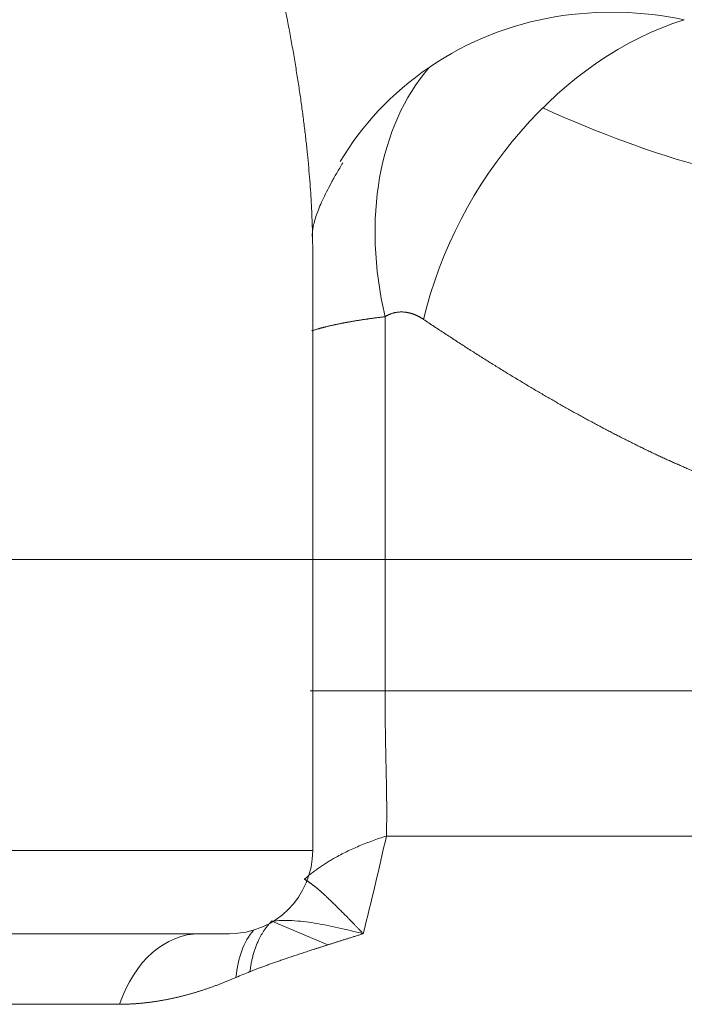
# Model space of a CAD drawing. Header units: millimetres. Extents: x 176 to 9387, y -11044 to -3322.
# Tile 165 of 256: x 8368 to 8384, y -10392 to -10368. Entities that reach past the tile are written whole.
import ezdxf

# ---------------------------------------------------------------- set-up
doc = ezdxf.new("R2010")
doc.units = ezdxf.units.MM
doc.header["$LTSCALE"] = 0.3175
doc.layers.add('1轮廓实线层', color=7, linetype='Continuous', lineweight=18)

msp = doc.modelspace()

# ---------------------------------------------------------------- linework, layer by layer
at = {"layer": '1轮廓实线层'}
for p, q in [((8375.49374, -10380.87988), (8375.49374, -10373.45831)), ((8377.2314, -10375.04788), (8377.2314, -10380.87988)), ((8375.49374, -10380.87988), (8364.89311, -10380.87988)), ((8377.2314, -10380.87988), (8375.4937, -10380.87988)), ((8375.49374, -10387.87988), (8375.49374, -10380.87988)), ((8394.85631, -10380.87988), (8377.2314, -10380.87988)), ((8377.2314, -10380.87988), (8377.2314, -10384.04096)), ((8375.49374, -10387.87988), (8364.69718, -10387.87988)), ((8375.8543, -10390.14892), (8374.50881, -10389.58108)), ((8373.49374, -10389.87988), (8365.57627, -10389.87988))]:
    msp.add_line(p, q, dxfattribs=at)
msp.add_arc((8373.49374, -10387.87988), 2, 270, 0, dxfattribs=at)
for centre, major_axis, ratio, start_param, end_param in [((8384.42352, -10375.1119), (-4.15397, -6.837), 0.73260055, 3.83396687, 5.13116668), ((8383.40024, -10375.04788), (-3.96112, 6.9505), 0.72485943, 0.25648301, 1.17904737), ((8372.77777, -10392.87988), (0, -3), 0.71401582, 3.14159265, 4.26249085), ((8375.67127, -10392.23654), (1.16436, -2.76483), 0.60391752, 3.43562941, 3.98803319)]:
    msp.add_ellipse(centre, major_axis=major_axis, ratio=ratio, start_param=start_param, end_param=end_param, dxfattribs=at)
for points, knots in [([(8375.49147, -10373.18041), (8375.49022, -10373.09957), (8375.48646, -10372.92581), (8375.47721, -10372.65567), (8375.46363, -10372.3678), (8375.44594, -10372.07168), (8375.42403, -10371.76728), (8375.39781, -10371.45463), (8375.36718, -10371.13371), (8375.33203, -10370.80453), (8375.29227, -10370.46708), (8375.24781, -10370.12137), (8375.19856, -10369.7674), (8375.14443, -10369.40516), (8375.08534, -10369.03466), (8375.0212, -10368.65589), (8374.95195, -10368.26886), (8374.8775, -10367.87357), (8374.7978, -10367.47001), (8374.71278, -10367.05819), (8374.62237, -10366.6381), (8374.52655, -10366.20975), (8374.42522, -10365.77315), (8374.33976, -10365.41698), (8374.27284, -10365.14506), (8374.22667, -10364.96087), (8374.18024, -10364.77872), (8374.13356, -10364.59861), (8374.08667, -10364.42053), (8374.03959, -10364.24448), (8373.99235, -10364.07048), (8373.94498, -10363.89851), (8373.89752, -10363.72857), (8373.84998, -10363.56067), (8373.80239, -10363.39481), (8373.75477, -10363.23099), (8373.70716, -10363.0692), (8373.65958, -10362.90945), (8373.61204, -10362.75173), (8373.56459, -10362.59605), (8373.51723, -10362.44241), (8373.46999, -10362.2908), (8373.42289, -10362.14123), (8373.37596, -10361.99369), (8373.32922, -10361.8482), (8373.28268, -10361.70473), (8373.23637, -10361.56331), (8373.1903, -10361.42392), (8373.1445, -10361.28657), (8373.09898, -10361.15125), (8373.05377, -10361.01797), (8373.00887, -10360.88672), (8372.96432, -10360.75752), (8372.92012, -10360.63035), (8372.87629, -10360.50521), (8372.83285, -10360.38211), (8372.78981, -10360.26105), (8372.74719, -10360.14202), (8372.705, -10360.02503), (8372.66326, -10359.91008), (8372.62198, -10359.79716), (8372.58118, -10359.68628), (8372.54086, -10359.57744), (8372.50104, -10359.47063), (8372.46174, -10359.36586), (8372.42297, -10359.26312), (8372.38473, -10359.16242), (8372.34704, -10359.06376), (8372.30991, -10358.96714), (8372.27335, -10358.87255), (8372.23738, -10358.77999), (8372.20199, -10358.68947), (8372.1672, -10358.60099), (8372.13303, -10358.51455), (8372.09947, -10358.43014), (8372.06654, -10358.34777), (8372.03425, -10358.26743), (8372.00261, -10358.18913), (8371.97161, -10358.11287), (8371.94128, -10358.03864), (8371.91161, -10357.96645), (8371.88262, -10357.8963), (8371.85431, -10357.82818), (8371.82669, -10357.7621), (8371.79977, -10357.69805), (8371.77354, -10357.63604), (8371.74803, -10357.57607), (8371.72322, -10357.51813), (8371.69913, -10357.46223), (8371.67577, -10357.40837), (8371.65314, -10357.35654), (8371.63123, -10357.30675), (8371.61007, -10357.25899), (8371.58965, -10357.21327), (8371.56997, -10357.16959), (8371.55104, -10357.12794), (8371.53287, -10357.08833), (8371.51546, -10357.05075), (8371.50403, -10357.02642), (8371.49847, -10357.01458)], [0, 0, 0, 0, 0.01587817, 0.03403855, 0.0526385, 0.07167934, 0.0911623, 0.11108855, 0.13145916, 0.15227515, 0.17353745, 0.19524697, 0.21740452, 0.2400109, 0.26306685, 0.28657306, 0.3105302, 0.33493888, 0.35979968, 0.38511317, 0.41087987, 0.43710029, 0.46377488, 0.49090412, 0.50225086, 0.51347438, 0.52457466, 0.53555171, 0.54640552, 0.55713611, 0.56774347, 0.57822759, 0.58858849, 0.59882615, 0.60894059, 0.61893179, 0.62879977, 0.63854452, 0.64816604, 0.65766433, 0.6670394, 0.67629124, 0.68541986, 0.69442525, 0.70330742, 0.71206636, 0.72070208, 0.72921457, 0.73760385, 0.7458699, 0.75401274, 0.76203235, 0.76992875, 0.77770193, 0.78535189, 0.79287863, 0.80028216, 0.80756248, 0.81471959, 0.82175348, 0.82866416, 0.83545164, 0.8421159, 0.84865697, 0.85507482, 0.86136948, 0.86754093, 0.87358919, 0.87951425, 0.88531611, 0.89099478, 0.89655026, 0.90198255, 0.90729166, 0.91247759, 0.91754034, 0.92247991, 0.92729631, 0.93198954, 0.93655961, 0.94100652, 0.94533028, 0.94953089, 0.95360836, 0.95756269, 0.96139389, 0.96510197, 0.96868694, 0.97214881, 0.97548758, 0.97870328, 0.98179591, 0.98476549, 0.98761203, 0.99033556, 0.99293609, 0.99541365, 0.99776828, 1, 1, 1, 1]), ([(8391.3267, -10370.86473), (8390.59988, -10371.39695), (8389.75496, -10371.71006), (8387.65768, -10371.96566), (8386.3436, -10371.8245), (8383.70534, -10371.13427), (8382.40384, -10370.652), (8381.02189, -10370.02638)], [0, 0, 0, 0, 0.313551, 0.313551, 0.68504774, 0.68504774, 1, 1, 1, 1]), ([(8375.49374, -10373.46183), (8375.49369, -10373.37766), (8375.49299, -10373.28388), (8375.49161, -10373.1898), (8375.49147, -10373.18041)], [0, 0, 0, 0, 0.9002391, 1, 1, 1, 1]), ([(8378.15837, -10375.1119), (8378.15347, -10375.10864), (8378.1437, -10375.10214), (8378.129, -10375.09271), (8378.11429, -10375.08352), (8378.09958, -10375.07461), (8378.08487, -10375.06597), (8378.07015, -10375.05761), (8378.05543, -10375.04951), (8378.04071, -10375.04168), (8378.02598, -10375.03413), (8378.01125, -10375.02684), (8377.99651, -10375.01983), (8377.98177, -10375.01308), (8377.96703, -10375.00661), (8377.95228, -10375.00041), (8377.93753, -10374.99448), (8377.92277, -10374.98882), (8377.90802, -10374.98343), (8377.89325, -10374.97831), (8377.87849, -10374.97346), (8377.86372, -10374.96889), (8377.84894, -10374.96458), (8377.83417, -10374.96054), (8377.81939, -10374.95678), (8377.8046, -10374.95328), (8377.78981, -10374.95006), (8377.77502, -10374.94711), (8377.76023, -10374.94443), (8377.74543, -10374.94202), (8377.73062, -10374.93988), (8377.71582, -10374.93801), (8377.69712, -10374.93599), (8377.67459, -10374.93413), (8377.64829, -10374.93284), (8377.62218, -10374.93245), (8377.59627, -10374.93295), (8377.57055, -10374.93434), (8377.54503, -10374.93663), (8377.51971, -10374.93981), (8377.49459, -10374.94388), (8377.46966, -10374.94885), (8377.44493, -10374.95472), (8377.4204, -10374.96148), (8377.39607, -10374.96913), (8377.37194, -10374.97767), (8377.34801, -10374.98711), (8377.32427, -10374.99745), (8377.30074, -10375.00868), (8377.27742, -10375.02081), (8377.25428, -10375.03378), (8377.23903, -10375.04318), (8377.2314, -10375.04788)], [0, 0, 0, 0, 0.01690116, 0.03373312, 0.05049752, 0.067196, 0.08383023, 0.10040189, 0.1169127, 0.13336438, 0.14975866, 0.16609732, 0.18238212, 0.19861488, 0.2147974, 0.23093152, 0.24701908, 0.26306195, 0.27906201, 0.29502115, 0.31094129, 0.32682435, 0.34267226, 0.35848697, 0.37427046, 0.39002469, 0.40575165, 0.42145333, 0.43713174, 0.45278889, 0.46842681, 0.48404753, 0.49965308, 0.52752808, 0.55515541, 0.58254741, 0.60971675, 0.63667641, 0.66343967, 0.6900201, 0.71643157, 0.74268821, 0.76880439, 0.79479472, 0.82067403, 0.84645734, 0.87215983, 0.89779682, 0.92338377, 0.94893621, 0.97446974, 1, 1, 1, 1]), ([(8377.2314, -10375.04788), (8377.22136, -10375.04903), (8377.2012, -10375.05134), (8377.17108, -10375.05486), (8377.14088, -10375.05845), (8377.11065, -10375.06211), (8377.08037, -10375.06583), (8377.05005, -10375.06961), (8377.0197, -10375.07346), (8376.98933, -10375.07738), (8376.95893, -10375.08136), (8376.92851, -10375.08541), (8376.89809, -10375.08952), (8376.86766, -10375.0937), (8376.83722, -10375.09794), (8376.80679, -10375.10225), (8376.77637, -10375.10662), (8376.74597, -10375.11106), (8376.71559, -10375.11556), (8376.68523, -10375.12013), (8376.65491, -10375.12477), (8376.62462, -10375.12947), (8376.59438, -10375.13424), (8376.56419, -10375.13907), (8376.53405, -10375.14396), (8376.50398, -10375.14893), (8376.47397, -10375.15395), (8376.44404, -10375.15905), (8376.41419, -10375.1642), (8376.38443, -10375.16943), (8376.35476, -10375.17472), (8376.32518, -10375.18007), (8376.29572, -10375.18549), (8376.26637, -10375.19098), (8376.23713, -10375.19653), (8376.20802, -10375.20214), (8376.17905, -10375.20782), (8376.15021, -10375.21357), (8376.12152, -10375.21938), (8376.09298, -10375.22526), (8376.06461, -10375.2312), (8376.0364, -10375.23721), (8376.00836, -10375.24329), (8375.98051, -10375.24942), (8375.95284, -10375.25563), (8375.92537, -10375.2619), (8375.8981, -10375.26823), (8375.87104, -10375.27463), (8375.8442, -10375.2811), (8375.81759, -10375.28763), (8375.79121, -10375.29423), (8375.76507, -10375.30089), (8375.73918, -10375.30762), (8375.71354, -10375.31441), (8375.68817, -10375.32127), (8375.66307, -10375.32819), (8375.63825, -10375.33518), (8375.61372, -10375.34224), (8375.58948, -10375.34936), (8375.56555, -10375.35654), (8375.54192, -10375.36379), (8375.51862, -10375.37111), (8375.49565, -10375.37849), (8375.47935, -10375.38385), (8375.47066, -10375.38675), (8375.46943, -10375.38716)], [0, 0, 0, 0, 0.01298996, 0.02608104, 0.03927325, 0.05256659, 0.06596107, 0.07945671, 0.09305351, 0.10675147, 0.12055061, 0.13445093, 0.14845243, 0.16255513, 0.17675903, 0.19106414, 0.20547047, 0.21997802, 0.23458679, 0.24929679, 0.26410804, 0.27902053, 0.29403426, 0.30914926, 0.32436552, 0.33968304, 0.35510183, 0.3706219, 0.38624326, 0.4019659, 0.41778983, 0.43371506, 0.44974158, 0.46586942, 0.48209856, 0.49842902, 0.5148608, 0.5313939, 0.54802833, 0.56476409, 0.58160118, 0.59853961, 0.61557939, 0.63272051, 0.64996298, 0.66730681, 0.684752, 0.70229854, 0.71994645, 0.73769573, 0.75554638, 0.77349841, 0.79155181, 0.8097066, 0.82796276, 0.84632032, 0.86477927, 0.88333961, 0.90200134, 0.92076448, 0.93962902, 0.95859496, 0.97766231, 0.99683107, 1, 1, 1, 1]), ([(8389.19131, -10379.87988), (8389.1785, -10379.87986), (8389.15287, -10379.87981), (8389.11426, -10379.87946), (8389.07552, -10379.8789), (8389.03663, -10379.87811), (8388.9976, -10379.87709), (8388.95842, -10379.87585), (8388.91911, -10379.87438), (8388.87964, -10379.87269), (8388.84003, -10379.87077), (8388.80028, -10379.86862), (8388.76038, -10379.86625), (8388.72034, -10379.86366), (8388.68016, -10379.86083), (8388.63982, -10379.85778), (8388.59935, -10379.85451), (8388.55873, -10379.85101), (8388.51796, -10379.84728), (8388.47705, -10379.84333), (8388.43599, -10379.83915), (8388.39479, -10379.83475), (8388.35344, -10379.83012), (8388.31195, -10379.82526), (8388.27031, -10379.82018), (8388.22852, -10379.81488), (8388.18659, -10379.80934), (8388.14451, -10379.80358), (8388.10229, -10379.7976), (8388.05992, -10379.79139), (8388.0174, -10379.78495), (8387.97474, -10379.77829), (8387.93193, -10379.7714), (8387.88897, -10379.76429), (8387.84587, -10379.75695), (8387.80262, -10379.74938), (8387.75922, -10379.74159), (8387.71567, -10379.73358), (8387.67198, -10379.72533), (8387.62814, -10379.71686), (8387.58415, -10379.70817), (8387.54002, -10379.69925), (8387.49574, -10379.6901), (8387.45131, -10379.68073), (8387.40673, -10379.67113), (8387.36201, -10379.66131), (8387.31713, -10379.65126), (8387.27211, -10379.64098), (8387.22694, -10379.63048), (8387.18162, -10379.61976), (8387.13616, -10379.6088), (8387.09054, -10379.59762), (8387.04478, -10379.58622), (8386.99887, -10379.57459), (8386.9528, -10379.56273), (8386.90659, -10379.55065), (8386.86024, -10379.53834), (8386.81373, -10379.52581), (8386.76707, -10379.51305), (8386.72026, -10379.50006), (8386.67331, -10379.48685), (8386.6262, -10379.47342), (8386.57895, -10379.45975), (8386.53154, -10379.44586), (8386.48399, -10379.43175), (8386.43629, -10379.41741), (8386.38843, -10379.40284), (8386.34043, -10379.38805), (8386.29228, -10379.37303), (8386.24397, -10379.35779), (8386.19552, -10379.34232), (8386.14691, -10379.32662), (8386.09816, -10379.3107), (8386.04925, -10379.29456), (8386.0002, -10379.27818), (8385.95099, -10379.26158), (8385.90163, -10379.24476), (8385.85212, -10379.22771), (8385.80247, -10379.21043), (8385.75266, -10379.19293), (8385.70269, -10379.1752), (8385.65258, -10379.15725), (8385.60232, -10379.13907), (8385.5519, -10379.12067), (8385.50134, -10379.10203), (8385.45062, -10379.08318), (8385.39975, -10379.06409), (8385.34873, -10379.04479), (8385.29756, -10379.02525), (8385.24623, -10379.00549), (8385.19476, -10378.9855), (8385.14313, -10378.96529), (8385.09135, -10378.94485), (8385.03941, -10378.92419), (8384.98733, -10378.9033), (8384.93509, -10378.88219), (8384.8827, -10378.86084), (8384.83016, -10378.83928), (8384.77747, -10378.81748), (8384.72462, -10378.79547), (8384.67162, -10378.77322), (8384.61847, -10378.75075), (8384.56516, -10378.72806), (8384.51171, -10378.70513), (8384.45809, -10378.68199), (8384.40433, -10378.65861), (8384.35041, -10378.63501), (8384.29634, -10378.61119), (8384.22648, -10378.5802), (8384.14066, -10378.54178), (8384.03868, -10378.49557), (8383.93619, -10378.4486), (8383.83319, -10378.40084), (8383.72968, -10378.35232), (8383.62566, -10378.30301), (8383.52112, -10378.25294), (8383.41607, -10378.20209), (8383.31051, -10378.15046), (8383.20444, -10378.09806), (8383.09786, -10378.04488), (8382.99077, -10377.99093), (8382.88316, -10377.93621), (8382.77504, -10377.88071), (8382.66641, -10377.82443), (8382.55726, -10377.76739), (8382.44761, -10377.70956), (8382.33744, -10377.65096), (8382.22676, -10377.59159), (8382.11556, -10377.53144), (8382.00385, -10377.47052), (8381.89163, -10377.40882), (8381.7789, -10377.34635), (8381.66565, -10377.2831), (8381.55189, -10377.21908), (8381.43762, -10377.15429), (8381.32283, -10377.08871), (8381.20753, -10377.02237), (8381.09172, -10376.95525), (8380.9754, -10376.88735), (8380.85856, -10376.81868), (8380.74121, -10376.74924), (8380.62334, -10376.67902), (8380.50496, -10376.60803), (8380.38607, -10376.53626), (8380.26667, -10376.46372), (8380.14675, -10376.3904), (8380.02632, -10376.3163), (8379.90538, -10376.24144), (8379.78392, -10376.1658), (8379.66195, -10376.08938), (8379.53947, -10376.01219), (8379.41647, -10375.93422), (8379.29296, -10375.85548), (8379.16894, -10375.77596), (8379.04441, -10375.69567), (8378.91936, -10375.61461), (8378.79381, -10375.53277), (8378.66774, -10375.45015), (8378.54115, -10375.36677), (8378.41406, -10375.28259), (8378.28646, -10375.19769), (8378.20109, -10375.14051), (8378.15837, -10375.1119)], [0, 0, 0, 0, 0.00451016, 0.00902249, 0.01353702, 0.01805378, 0.02257277, 0.02709404, 0.03161759, 0.03614345, 0.04067164, 0.04520219, 0.04973511, 0.05427043, 0.05880816, 0.06334834, 0.06789098, 0.0724361, 0.07698373, 0.08153388, 0.08608658, 0.09064186, 0.09519972, 0.09976019, 0.10432331, 0.10888907, 0.11345751, 0.11802865, 0.12260251, 0.12717911, 0.13175847, 0.13634062, 0.14092556, 0.14551334, 0.15010396, 0.15469744, 0.15929381, 0.16389309, 0.1684953, 0.17310047, 0.1777086, 0.18231972, 0.18693386, 0.19155102, 0.19617125, 0.20079454, 0.20542093, 0.21005044, 0.21468308, 0.21931888, 0.22395786, 0.22860003, 0.23324542, 0.23789404, 0.24254592, 0.24720108, 0.25185954, 0.25652132, 0.26118643, 0.2658549, 0.27052675, 0.275202, 0.27988066, 0.28456276, 0.28924832, 0.29393735, 0.29862988, 0.30332593, 0.30802551, 0.31272864, 0.31743536, 0.32214566, 0.32685958, 0.33157713, 0.33629833, 0.34102321, 0.34575177, 0.35048405, 0.35522005, 0.3599598, 0.36470332, 0.36945063, 0.37420174, 0.37895667, 0.38371545, 0.38847809, 0.3932446, 0.39801502, 0.40278936, 0.40756763, 0.41234985, 0.41713605, 0.42192625, 0.42672045, 0.43151868, 0.43632096, 0.4411273, 0.44593773, 0.45075226, 0.45557091, 0.4603937, 0.46522064, 0.47005176, 0.47488707, 0.47972659, 0.48457034, 0.48941834, 0.4942706, 0.49912714, 0.50818997, 0.51726589, 0.526355, 0.53545741, 0.54457325, 0.55370262, 0.56284564, 0.57200241, 0.58117305, 0.59035767, 0.59955637, 0.60876927, 0.61799647, 0.62723808, 0.63649422, 0.64576498, 0.65505048, 0.66435082, 0.67366611, 0.68299644, 0.69234194, 0.70170269, 0.71107881, 0.72047039, 0.72987755, 0.73930037, 0.74873897, 0.75819345, 0.7676639, 0.77715043, 0.78665313, 0.7961721, 0.80570745, 0.81525927, 0.82482765, 0.83441271, 0.84401452, 0.85363319, 0.86326882, 0.87292149, 0.88259131, 0.89227836, 0.90198275, 0.91170456, 0.92144388, 0.93120081, 0.94097545, 0.95076787, 0.96057817, 0.97040645, 0.98025279, 0.99011727, 1, 1, 1, 1]), ([(8377.23129, -10384.04096), (8377.23129, -10384.05127), (8377.23129, -10384.07191), (8377.23132, -10384.10289), (8377.23137, -10384.13392), (8377.23144, -10384.16499), (8377.23154, -10384.1961), (8377.23165, -10384.22726), (8377.23178, -10384.25846), (8377.23194, -10384.2897), (8377.23211, -10384.32099), (8377.23231, -10384.35231), (8377.23252, -10384.38367), (8377.23275, -10384.41508), (8377.233, -10384.44652), (8377.23327, -10384.478), (8377.23356, -10384.50952), (8377.23386, -10384.54107), (8377.23418, -10384.57266), (8377.23452, -10384.60428), (8377.23487, -10384.63594), (8377.23523, -10384.66763), (8377.23561, -10384.69935), (8377.23601, -10384.73111), (8377.23642, -10384.7629), (8377.23684, -10384.79471), (8377.23728, -10384.82656), (8377.23773, -10384.85844), (8377.2382, -10384.89034), (8377.23867, -10384.92227), (8377.23916, -10384.95423), (8377.23966, -10384.98621), (8377.24017, -10385.01822), (8377.24069, -10385.05025), (8377.24122, -10385.0823), (8377.24177, -10385.11438), (8377.24232, -10385.14648), (8377.24288, -10385.1786), (8377.24345, -10385.21074), (8377.24403, -10385.2429), (8377.24462, -10385.27507), (8377.24521, -10385.30727), (8377.24582, -10385.33948), (8377.24643, -10385.3717), (8377.24704, -10385.40394), (8377.24767, -10385.43619), (8377.2483, -10385.46846), (8377.24894, -10385.50074), (8377.24958, -10385.53303), (8377.25023, -10385.56533), (8377.25088, -10385.59764), (8377.25154, -10385.62996), (8377.2522, -10385.66229), (8377.25287, -10385.69462), (8377.25354, -10385.72696), (8377.25421, -10385.7593), (8377.25489, -10385.79165), (8377.25557, -10385.824), (8377.25625, -10385.85635), (8377.25716, -10385.89942), (8377.25831, -10385.95341), (8377.25972, -10386.0185), (8377.26114, -10386.08433), (8377.26255, -10386.15089), (8377.26394, -10386.21817), (8377.26528, -10386.28615), (8377.26657, -10386.35481), (8377.26778, -10386.42414), (8377.2689, -10386.49413), (8377.2699, -10386.56475), (8377.27077, -10386.63599), (8377.2715, -10386.70783), (8377.27206, -10386.78025), (8377.27244, -10386.85323), (8377.27262, -10386.92675), (8377.27258, -10387.00079), (8377.2723, -10387.07532), (8377.27178, -10387.15033), (8377.27099, -10387.22579), (8377.26991, -10387.30168), (8377.26853, -10387.37796), (8377.26685, -10387.45465), (8377.26546, -10387.5056), (8377.26476, -10387.53123)], [0, 0, 0, 0, 0.00815437, 0.01632125, 0.02450085, 0.03269341, 0.04089915, 0.0491183, 0.05735108, 0.06559771, 0.07385842, 0.08213341, 0.0904229, 0.09872712, 0.10704626, 0.11538053, 0.12373016, 0.13209533, 0.14047626, 0.14887315, 0.15728619, 0.16571558, 0.17416153, 0.18262422, 0.19110384, 0.19960059, 0.20811465, 0.21664621, 0.22519545, 0.23376256, 0.24234771, 0.25095109, 0.25957286, 0.26821321, 0.2768723, 0.2855503, 0.29424739, 0.30296373, 0.31169948, 0.3204548, 0.32922986, 0.33802481, 0.34683981, 0.35567501, 0.36453057, 0.37340664, 0.38230336, 0.39122088, 0.40015935, 0.40911891, 0.4180997, 0.42710185, 0.43612552, 0.44517082, 0.4542379, 0.46332688, 0.4724379, 0.48157108, 0.49072655, 0.49990444, 0.51822187, 0.53684864, 0.55578563, 0.57503358, 0.59459313, 0.61446479, 0.63464895, 0.65514589, 0.67595578, 0.69707868, 0.71851455, 0.74026323, 0.76232447, 0.78469792, 0.8073831, 0.83037947, 0.85368637, 0.87730305, 0.90122865, 0.92546224, 0.95000276, 0.97484909, 1, 1, 1, 1]), ([(8394.8563, -10384.03331), (8394.8563, -10384.03334), (8394.85629, -10384.03336), (8394.8561, -10384.03421), (8394.73796, -10384.03473), (8394.2733, -10384.03414), (8393.92677, -10384.03383), (8393.00644, -10384.03479), (8392.43265, -10384.03608), (8391.39772, -10384.03718), (8391.02316, -10384.03726), (8390.21672, -10384.03712), (8389.78715, -10384.03696), (8388.421, -10384.03679), (8387.40715, -10384.03725), (8385.1773, -10384.0392), (8383.9613, -10384.04046), (8381.32567, -10384.04054), (8379.90606, -10384.04012), (8378.00276, -10384.04062), (8377.61952, -10384.04077), (8377.23136, -10384.04096)], [0, 0, 0, 0, 0.00007747, 0.00007747, 0.13803489, 0.13803489, 0.27599231, 0.27599231, 0.41394973, 0.41394973, 0.48292844, 0.48292844, 0.55190715, 0.55190715, 0.68986457, 0.68986457, 0.82782199, 0.82782199, 0.96577941, 0.96577941, 1, 1, 1, 1]), ([(8394.04897, -10387.53553), (8394.04898, -10387.53552), (8394.04803, -10387.53543), (8394.02221, -10387.53534), (8393.92733, -10387.53516), (8393.85709, -10387.53507), (8393.57846, -10387.53481), (8393.02597, -10387.53445), (8391.89075, -10387.53401), (8391.0131, -10387.53374), (8390.38472, -10387.53356), (8390.04888, -10387.53347), (8388.26343, -10387.53303), (8386.49524, -10387.53268), (8383.89392, -10387.53223), (8383.3541, -10387.53214), (8382.23619, -10387.53197), (8380.50196, -10387.5317), (8378.60114, -10387.53143), (8377.26481, -10387.53126)], [0, 0, 0, 0, 0.00289045, 0.0652098, 0.0652098, 0.12752915, 0.12752915, 0.25216784, 0.37680653, 0.43912588, 0.43912588, 0.50144523, 0.50144523, 0.75072261, 0.75072261, 0.81304196, 0.81304196, 0.87536131, 1, 1, 1, 1]), ([(8375.29465, -10388.5695), (8375.29858, -10388.57178), (8375.30646, -10388.57635), (8375.31842, -10388.58352), (8375.33056, -10388.59096), (8375.34288, -10388.59869), (8375.35537, -10388.60669), (8375.36805, -10388.61499), (8375.38091, -10388.62357), (8375.39396, -10388.63244), (8375.4072, -10388.64161), (8375.42063, -10388.65107), (8375.43425, -10388.66083), (8375.44806, -10388.67089), (8375.46207, -10388.68125), (8375.47629, -10388.69191), (8375.4907, -10388.70288), (8375.50532, -10388.71416), (8375.52014, -10388.72574), (8375.53517, -10388.73765), (8375.55041, -10388.74986), (8375.56586, -10388.7624), (8375.58153, -10388.77526), (8375.59741, -10388.78844), (8375.61351, -10388.80194), (8375.62983, -10388.81578), (8375.64638, -10388.82994), (8375.66314, -10388.84444), (8375.68014, -10388.85928), (8375.69736, -10388.87445), (8375.71481, -10388.88997), (8375.7325, -10388.90583), (8375.75041, -10388.92203), (8375.76857, -10388.93859), (8375.78696, -10388.9555), (8375.80559, -10388.97277), (8375.82447, -10388.9904), (8375.84359, -10389.00838), (8375.86295, -10389.02673), (8375.88256, -10389.04545), (8375.90242, -10389.06454), (8375.92874, -10389.09004), (8375.9617, -10389.12212), (8376.00157, -10389.16103), (8376.04201, -10389.20063), (8376.08301, -10389.24093), (8376.12455, -10389.28194), (8376.16662, -10389.32365), (8376.20922, -10389.36607), (8376.25233, -10389.40919), (8376.29594, -10389.45303), (8376.34004, -10389.49758), (8376.38462, -10389.54284), (8376.42965, -10389.58882), (8376.47514, -10389.63551), (8376.52106, -10389.68293), (8376.5674, -10389.73105), (8376.61417, -10389.77991), (8376.66131, -10389.82944), (8376.69305, -10389.86307), (8376.70893, -10389.87988)], [0, 0, 0, 0, 0.01070246, 0.02149319, 0.0323725, 0.04334069, 0.05439803, 0.06554483, 0.07678135, 0.08810789, 0.09952471, 0.11103208, 0.12263026, 0.13431953, 0.14610014, 0.15797233, 0.16993637, 0.18199249, 0.19414093, 0.20638194, 0.21871575, 0.23114257, 0.24366265, 0.25627619, 0.26898342, 0.28178453, 0.29467975, 0.30766928, 0.3207533, 0.33393202, 0.34720563, 0.3605743, 0.37403823, 0.38759758, 0.40125252, 0.41500323, 0.42884986, 0.44279258, 0.45683152, 0.47096685, 0.4851987, 0.49952721, 0.52724193, 0.55497242, 0.58271765, 0.61047662, 0.63824832, 0.66603174, 0.69382592, 0.72162987, 0.74944262, 0.77726322, 0.80509073, 0.83292422, 0.86076277, 0.88860546, 0.9164514, 0.94429972, 0.97214954, 1, 1, 1, 1]), ([(8374.50564, -10389.58142), (8374.58573, -10389.57096), (8374.66726, -10389.56484), (8374.83316, -10389.55992), (8374.91755, -10389.56111), (8375.17504, -10389.57391), (8375.35247, -10389.59467), (8375.71917, -10389.65322), (8375.90846, -10389.69106), (8376.29933, -10389.77809), (8376.50092, -10389.82732), (8376.70893, -10389.87988)], [0, 0, 0, 0, 0.125, 0.125, 0.25, 0.25, 0.5, 0.5, 0.75, 0.75, 1, 1, 1, 1]), ([(8376.70893, -10389.87988), (8376.68148, -10389.88843), (8376.62694, -10389.90543), (8376.54552, -10389.93085), (8376.46507, -10389.95601), (8376.38561, -10389.9809), (8376.30712, -10390.00554), (8376.22963, -10390.02991), (8376.15313, -10390.05403), (8376.07762, -10390.07788), (8376.00312, -10390.10147), (8375.92962, -10390.1248), (8375.85714, -10390.14788), (8375.78567, -10390.17068), (8375.71522, -10390.19323), (8375.64579, -10390.21552), (8375.57739, -10390.23755), (8375.51003, -10390.25931), (8375.4437, -10390.28082), (8375.37841, -10390.30206), (8375.31417, -10390.32304), (8375.25097, -10390.34377), (8375.18882, -10390.36423), (8375.12773, -10390.38443), (8375.0677, -10390.40437), (8375.00873, -10390.42404), (8374.95083, -10390.44346), (8374.89399, -10390.46262), (8374.83822, -10390.48151), (8374.78353, -10390.50015), (8374.72992, -10390.51852), (8374.67739, -10390.53663), (8374.62594, -10390.55448), (8374.57558, -10390.57207), (8374.52631, -10390.5894), (8374.47813, -10390.60647), (8374.43104, -10390.62328), (8374.38505, -10390.63982), (8374.34016, -10390.65611), (8374.29638, -10390.67213), (8374.2537, -10390.6879), (8374.21212, -10390.7034), (8374.17165, -10390.71864), (8374.1323, -10390.73362), (8374.09405, -10390.74834), (8374.05693, -10390.7628), (8374.02092, -10390.77698), (8373.99726, -10390.78646), (8373.98563, -10390.79112)], [0, 0, 0, 0, 0.03115489, 0.06188871, 0.09220166, 0.12209389, 0.1515656, 0.18061696, 0.20924815, 0.23745933, 0.26525068, 0.29262238, 0.3195746, 0.3461075, 0.37222126, 0.39791605, 0.42319204, 0.44804939, 0.47248829, 0.4965089, 0.52011138, 0.54329592, 0.56606268, 0.58841183, 0.61034355, 0.63185801, 0.65295538, 0.67363584, 0.69389958, 0.71374677, 0.73317759, 0.75219224, 0.7707909, 0.78897377, 0.80674105, 0.82409293, 0.84102964, 0.85755138, 0.87365838, 0.88935086, 0.90462908, 0.91949329, 0.93394374, 0.94798071, 0.9616045, 0.97481542, 0.9876138, 1, 1, 1, 1]), ([(8373.64921, -10390.93104), (8373.63604, -10390.93674), (8373.60972, -10390.94814), (8373.57027, -10390.96496), (8373.53089, -10390.98157), (8373.49156, -10390.99794), (8373.4523, -10391.01408), (8373.4131, -10391.03), (8373.37396, -10391.04569), (8373.33488, -10391.06115), (8373.29586, -10391.07638), (8373.25691, -10391.09138), (8373.21801, -10391.10615), (8373.17917, -10391.12069), (8373.1404, -10391.13501), (8373.10168, -10391.14909), (8373.06303, -10391.16295), (8373.02443, -10391.17658), (8372.9859, -10391.18997), (8372.94742, -10391.20314), (8372.909, -10391.21608), (8372.87065, -10391.22879), (8372.83235, -10391.24128), (8372.79411, -10391.25353), (8372.75593, -10391.26555), (8372.71781, -10391.27735), (8372.67975, -10391.28892), (8372.64175, -10391.30025), (8372.6038, -10391.31136), (8372.56591, -10391.32224), (8372.52809, -10391.33289), (8372.49032, -10391.34331), (8372.45261, -10391.3535), (8372.41495, -10391.36347), (8372.37736, -10391.3732), (8372.33982, -10391.38271), (8372.30234, -10391.39199), (8372.26491, -10391.40103), (8372.22755, -10391.40985), (8372.19024, -10391.41844), (8372.15299, -10391.4268), (8372.11579, -10391.43493), (8372.07866, -10391.44284), (8372.04157, -10391.45051), (8372.00455, -10391.45796), (8371.96758, -10391.46517), (8371.93067, -10391.47216), (8371.89381, -10391.47892), (8371.85701, -10391.48545), (8371.82027, -10391.49175), (8371.78358, -10391.49782), (8371.74695, -10391.50366), (8371.71037, -10391.50927), (8371.67385, -10391.51466), (8371.63738, -10391.51981), (8371.60097, -10391.52474), (8371.56462, -10391.52943), (8371.52831, -10391.5339), (8371.49207, -10391.53814), (8371.45588, -10391.54215), (8371.41974, -10391.54593), (8371.38366, -10391.54949), (8371.34763, -10391.55281), (8371.31165, -10391.5559), (8371.27573, -10391.55877), (8371.23987, -10391.56141), (8371.20406, -10391.56381), (8371.1683, -10391.56599), (8371.13259, -10391.56794), (8371.09694, -10391.56966), (8371.06134, -10391.57115), (8371.0258, -10391.57242), (8370.9903, -10391.57345), (8370.95486, -10391.57426), (8370.91948, -10391.57483), (8370.88414, -10391.57519), (8370.86063, -10391.57523), (8370.84887, -10391.57526)], [0, 0, 0, 0, 0.01391613, 0.02780897, 0.0416788, 0.05552592, 0.06935061, 0.08315317, 0.0969339, 0.11069309, 0.12443103, 0.13814803, 0.15184438, 0.16552039, 0.17917636, 0.19281259, 0.20642939, 0.22002706, 0.23360592, 0.24716626, 0.26070839, 0.27423264, 0.28773931, 0.30122871, 0.31470115, 0.32815696, 0.34159645, 0.35501993, 0.36842773, 0.38182016, 0.39519754, 0.4085602, 0.42190845, 0.43524263, 0.44856304, 0.46187003, 0.47516391, 0.48844502, 0.50171367, 0.5149702, 0.52821493, 0.54144821, 0.55467035, 0.56788169, 0.58108256, 0.5942733, 0.60745423, 0.6206257, 0.63378804, 0.64694157, 0.66008665, 0.6732236, 0.68635276, 0.69947448, 0.71258908, 0.72569691, 0.73879831, 0.75189361, 0.76498316, 0.77806729, 0.79114635, 0.80422067, 0.81729061, 0.83035649, 0.84341867, 0.85647747, 0.86953326, 0.88258636, 0.89563711, 0.90868587, 0.92173298, 0.93477877, 0.94782359, 0.96086778, 0.97391168, 0.98695564, 1, 1, 1, 1]), ([(8370.84887, -10391.57526), (8369.17164, -10391.57548), (8367.4118, -10391.5757), (8363.74485, -10391.57613), (8361.83777, -10391.57635), (8359.8661, -10391.57657)], [0, 0, 0, 0, 0.5, 0.5, 1, 1, 1, 1])]:
    msp.add_open_spline(points, degree=3, knots=knots, dxfattribs=at)
for points, degree in [([(8384.42352, -10367.90656), (8382.41157, -10367.49216), (8380.18173, -10367.76053), (8378.29062, -10369.05312)], 3), ([(8378.29062, -10369.05312), (8377.38584, -10369.67154), (8376.67032, -10370.45107), (8376.15669, -10371.3148)], 3), ([(8375.49138, -10373.18029), (8375.40665, -10372.68993), (8376.21631, -10371.34862)], 2), ([(8377.26487, -10387.53126), (8377.0906, -10388.31126), (8376.90485, -10389.09441), (8376.70893, -10389.87988)], 3), ([(8373.98563, -10390.79113), (8373.87394, -10390.83605), (8373.76182, -10390.88212), (8373.64921, -10390.93104)], 3)]:
    msp.add_open_spline(points, degree=degree, dxfattribs=at)
for points, weights in [([(8377.23129, -10384.04096), (8376.01833, -10384.04096), (8375.43046, -10384.04095)], [1, 0.956291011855, 0.947683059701]), ([(8377.26481, -10387.53127), (8376.01867, -10387.92496), (8375.29465, -10388.5695)], [0.999997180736, 0.951172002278, 0.934250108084]), ([(8374.50564, -10389.58142), (8374.08014, -10390.00788), (8373.98563, -10390.79112)], [1, 0.956346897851, 1])]:
    msp.add_rational_spline(points, weights, degree=2, dxfattribs=at)

doc.saveas('drawing.dxf')
